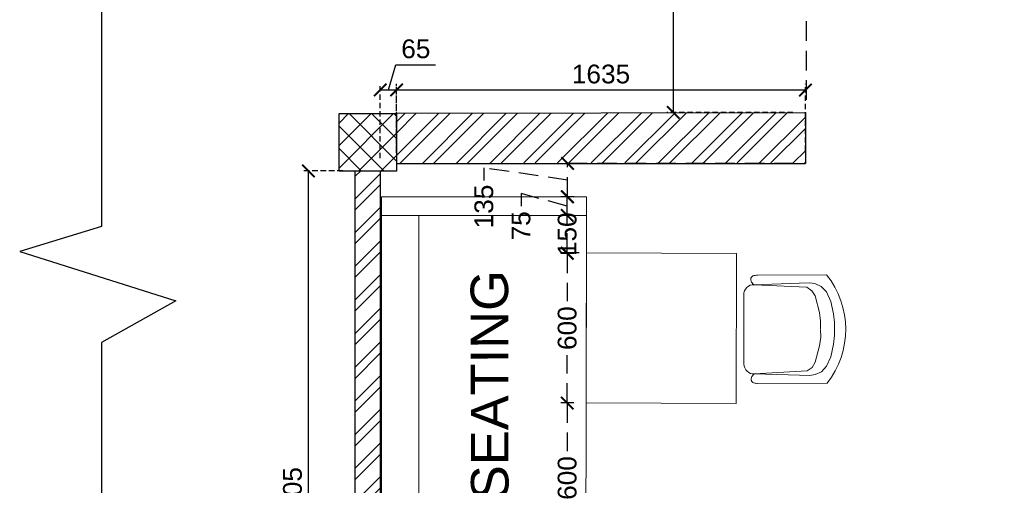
# Model space of a CAD drawing. Header units: millimetres. Extents: x 977810 to 1748958, y 1188532 to 1209441.
# Tile 5 of 30: x 1041975 to 1045912, y 1196703 to 1198565. Entities that reach past the tile are written whole.
import ezdxf

# ---------------------------------------------------------------- set-up
doc = ezdxf.new("R2010")
doc.units = ezdxf.units.MM
doc.header["$LTSCALE"] = 7
doc.header["$PDMODE"] = 35
doc.header["$PDSIZE"] = -5
doc.linetypes.add('( Hidden )', pattern=[0.375, 0.25, -0.125])
doc.linetypes.add('Hidden', pattern=[9.525, 6.35, -3.175])
for name, color, linetype, lineweight in [('extended lines', 6, 'Continuous', 25), ('PD_025_TEXT', 61, 'Continuous', 25), ('PD_FURNITURE_LOOSE', 20, 'Continuous', 15)]:
    doc.layers.add(name, color=color, linetype=linetype, lineweight=lineweight)
doc.layers.add('PD_BASE', color=8, linetype='Continuous')
doc.layers.add('PD_DIMENSION', color=101, linetype='Continuous')
doc.styles.get("Standard").update_dxf_attribs({"font": 'arial.ttf'})
doc.dimstyles.new('MM', dxfattribs={"dimtxt": 75, "dimasz": 50, "dimexe": 25, "dimexo": 50, "dimgap": 25, "dimtad": 0, "dimdec": 0, "dimrnd": 5, "dimtxsty": 'Standard', "dimblk": 'ARCHTICK', "dimcen": 2.5, "dimadec": 0, "dimazin": 0, "dimtfac": 1, "dimtdec": 0, "dimtmove": 1, "dimatfit": 3, "dimfxl": 1, "dimarcsym": 0})

# ---------------------------------------------------------------- blocks, each defined once
blk = doc.blocks.new('A$C57124B3B')
at = {"color": 8}
for p, q in [((45.6, 504.4), (45.6, 108.7)), ((664.8, 108.7), (664.8, 505.8))]:
    blk.add_line(p, q, dxfattribs=at)
blk.add_lwpolyline([(353.4, 143.9), (309.5, 143.9), (260.3, 150.9), (165.5, 175.5), (135.6, 193), (116.3, 221.1), (100.2, 522.3, -0.429937), (157.5, 582.7), (552.9, 582.7, -0.429937), (610.2, 522.3), (594.1, 221.1), (574.7, 193), (544.9, 175.5), (450, 150.9), (400.9, 143.9), (356.9, 143.9)], format="xyb", dxfattribs=at)
for points in [[(100.1, 525.3), (95.1, 530.4), (90.5, 534.4), (86, 537.4), (81.9, 539.5), (78.1, 540.8), (74.6, 541.6), (71.3, 541.8), (68.3, 541.7), (65.6, 541.4), (63.1, 540.9), (60.9, 540.1), (58.9, 539.2), (57, 538), (55.4, 536.7), (53.9, 535.2), (52.5, 533.5), (51.2, 531.6), (50.1, 529.3), (49, 526.2), (47.9, 521.9), (47, 516.3), (46.1, 509.1), (45.8, 505.8)], [(100.1, 525.3), (91.7, 265), (90, 207.1), (95.2, 175.5), (111, 140.4), (142.7, 110.5), (197.1, 85.9), (269.1, 70.1), (318.3, 64.9), (356.9, 64.9)], [(610.4, 525.3), (618.8, 265), (620.6, 207.1), (615.3, 175.5), (599.5, 140.4), (567.9, 110.5), (513.4, 85.9), (441.4, 70.1), (392.2, 64.9), (353.6, 64.9)], [(610.4, 525.3), (615.4, 530.4), (620.1, 534.4), (624.5, 537.4), (628.6, 539.5), (632.4, 540.8), (636, 541.6), (639.2, 541.8), (642.2, 541.7), (644.9, 541.4), (647.4, 540.9), (649.6, 540.1), (651.7, 539.2), (653.5, 538), (655.1, 536.7), (656.6, 535.2), (658, 533.5), (659.3, 531.6), (660.5, 529.3), (661.5, 526.2), (662.6, 521.9), (663.5, 516.3), (664.4, 509.1), (664.8, 505.8)]]:
    blk.add_lwpolyline(points, dxfattribs=at)
blk.add_arc((355.2, 498.7), 498, 231.563, 308.437, dxfattribs=at)
blk = doc.blocks.new('_ARCHTICK')
at = {"color": 0, "linetype": 'ByBlock', "const_width": 0.15}
blk.add_lwpolyline([(-0.5, -0.5), (0.5, 0.5)], dxfattribs=at)
blk = doc.blocks.new('*D31')
at = {"layer": 'Defpoints', "color": 0, "ltscale": 45, "transparency": 16777216}
for p in [(1044164.2, 1197032.5), (1044240, 1197032.5), (1044238.9, 1196432.5)]:
    blk.add_point(p, dxfattribs=at)
at = {"layer": 'PD_DIMENSION', "color": 0, "linetype": '( Hidden )', "lineweight": -2, "ltscale": 45, "transparency": 16777216}
for p, q in [((1044190, 1197032.5), (1044139.2, 1197032.5)), ((1044164.2, 1197032.5), (1044164.2, 1196840.4)), ((1044164.2, 1196432.5), (1044164.2, 1196624.5)), ((1044188.9, 1196432.5), (1044139.2, 1196432.5))]:
    blk.add_line(p, q, dxfattribs=at)
at = {"layer": 'PD_DIMENSION', "color": 0, "lineweight": -2, "ltscale": 45, "transparency": 16777216, "xscale": 50, "yscale": 50, "zscale": 50}
for p, rotation in [((1044164.2, 1197032.5), 90), ((1044164.2, 1196432.5), 270)]:
    blk.add_blockref('_ARCHTICK', p, dxfattribs=dict(at, rotation=rotation))
at = {"layer": 'PD_DIMENSION', "color": 0, "ltscale": 45, "transparency": 16777216, "insert": (1044164.2, 1196732.5), "char_height": 75, "attachment_point": 5, "rotation": 90}
blk.add_mtext('600', dxfattribs=at)
blk = doc.blocks.new('*D32')
at = {"layer": 'Defpoints', "color": 0, "ltscale": 45, "transparency": 16777216}
for p in [(1044164.2, 1197631), (1044241.2, 1197631), (1044240, 1197032.5)]:
    blk.add_point(p, dxfattribs=at)
at = {"layer": 'PD_DIMENSION', "color": 0, "linetype": '( Hidden )', "lineweight": -2, "ltscale": 45, "transparency": 16777216}
for p, q in [((1044191.2, 1197631), (1044139.2, 1197631)), ((1044164.2, 1197631), (1044164.2, 1197439.7)), ((1044164.2, 1197032.5), (1044164.2, 1197223.8)), ((1044190, 1197032.5), (1044139.2, 1197032.5))]:
    blk.add_line(p, q, dxfattribs=at)
at = {"layer": 'PD_DIMENSION', "color": 0, "lineweight": -2, "ltscale": 45, "transparency": 16777216, "xscale": 50, "yscale": 50, "zscale": 50}
for p, rotation in [((1044164.2, 1197631), 90), ((1044164.2, 1197032.5), 270)]:
    blk.add_blockref('_ARCHTICK', p, dxfattribs=dict(at, rotation=rotation))
at = {"layer": 'PD_DIMENSION', "color": 0, "ltscale": 45, "transparency": 16777216, "insert": (1044164.2, 1197331.7), "char_height": 75, "attachment_point": 5, "rotation": 90}
blk.add_mtext('600', dxfattribs=at)
blk = doc.blocks.new('*D33')
at = {"layer": 'Defpoints', "color": 0, "ltscale": 45, "transparency": 16777216}
for p in [(1044165.4, 1197990.4), (1045121, 1197990.4), (1044241.5, 1197857.5)]:
    blk.add_point(p, dxfattribs=at)
at = {"layer": 'PD_DIMENSION', "color": 0, "linetype": '( Hidden )', "lineweight": -2, "ltscale": 45, "transparency": 16777216}
for p, q in [((1044165.4, 1197923.9), (1043831.2, 1197972.9)), ((1043831.2, 1197972.9), (1043831.2, 1197922.9)), ((1045071, 1197990.4), (1044140.4, 1197990.4)), ((1044165.4, 1197857.5), (1044165.4, 1197990.4)), ((1044191.5, 1197857.5), (1044140.4, 1197857.5))]:
    blk.add_line(p, q, dxfattribs=at)
at = {"layer": 'PD_DIMENSION', "color": 0, "lineweight": -2, "ltscale": 45, "transparency": 16777216, "xscale": 50, "yscale": 50, "zscale": 50}
for p, rotation in [((1044165.4, 1197990.4), 90), ((1044165.4, 1197857.5), 270)]:
    blk.add_blockref('_ARCHTICK', p, dxfattribs=dict(at, rotation=rotation))
at = {"layer": 'PD_DIMENSION', "color": 0, "ltscale": 45, "transparency": 16777216, "insert": (1043831.2, 1197818.3), "char_height": 75, "attachment_point": 5, "rotation": 90}
blk.add_mtext('135', dxfattribs=at)
blk = doc.blocks.new('*D37')
at = {"layer": 'Defpoints', "color": 0, "ltscale": 45, "transparency": 16777216}
for p in [(1044164.2, 1197857.5), (1044241.5, 1197857.5), (1044241.4, 1197782.5)]:
    blk.add_point(p, dxfattribs=at)
at = {"layer": 'PD_DIMENSION', "color": 0, "linetype": '( Hidden )', "lineweight": -2, "ltscale": 45, "transparency": 16777216}
for p, q in [((1044164.2, 1197820), (1043979.7, 1197869.7)), ((1043979.7, 1197869.7), (1043979.7, 1197819.7)), ((1044191.5, 1197857.5), (1044139.2, 1197857.5)), ((1044164.2, 1197782.5), (1044164.2, 1197857.5)), ((1044191.4, 1197782.5), (1044139.2, 1197782.5))]:
    blk.add_line(p, q, dxfattribs=at)
at = {"layer": 'PD_DIMENSION', "color": 0, "lineweight": -2, "ltscale": 45, "transparency": 16777216, "xscale": 50, "yscale": 50, "zscale": 50}
for p, rotation in [((1044164.2, 1197857.5), 90), ((1044164.2, 1197782.5), 270)]:
    blk.add_blockref('_ARCHTICK', p, dxfattribs=dict(at, rotation=rotation))
at = {"layer": 'PD_DIMENSION', "color": 0, "ltscale": 45, "transparency": 16777216, "insert": (1043979.7, 1197741), "char_height": 75, "attachment_point": 5, "rotation": 90}
blk.add_mtext('75', dxfattribs=at)
blk = doc.blocks.new('*D38')
at = {"layer": 'Defpoints', "color": 0, "ltscale": 45, "transparency": 16777216}
for p in [(1044164.2, 1197782.5), (1044241.4, 1197782.5), (1044261.4, 1197632.4)]:
    blk.add_point(p, dxfattribs=at)
at = {"layer": 'PD_DIMENSION', "color": 0, "linetype": '( Hidden )', "lineweight": -2, "ltscale": 45, "transparency": 16777216}
for p, q in [((1044191.4, 1197782.5), (1044139.2, 1197782.5)), ((1044164.2, 1197632.4), (1044164.2, 1197782.5)), ((1044211.4, 1197632.4), (1044139.2, 1197632.4))]:
    blk.add_line(p, q, dxfattribs=at)
at = {"layer": 'PD_DIMENSION', "color": 0, "lineweight": -2, "ltscale": 45, "transparency": 16777216, "xscale": 50, "yscale": 50, "zscale": 50}
for p, rotation in [((1044164.2, 1197782.5), 90), ((1044164.2, 1197632.4), 270)]:
    blk.add_blockref('_ARCHTICK', p, dxfattribs=dict(at, rotation=rotation))
at = {"layer": 'PD_DIMENSION', "color": 0, "ltscale": 45, "transparency": 16777216, "insert": (1044164.2, 1197707.4), "char_height": 75, "attachment_point": 5, "rotation": 90}
blk.add_mtext('150', dxfattribs=at)
blk = doc.blocks.new('*D60')
at = {"layer": 'Defpoints', "color": 0, "ltscale": 45, "transparency": 16777216}
for p in [(1045121, 1199148.3), (1049128.4, 1198844.6), (1045121, 1198194.6)]:
    blk.add_point(p, dxfattribs=at)
at = {"layer": 'PD_DIMENSION', "color": 0, "linetype": '( Hidden )', "lineweight": -2, "ltscale": 45, "transparency": 16777216}
for p, q in [((1045121, 1198244.6), (1045121, 1199173.3)), ((1049128.4, 1198894.6), (1049128.4, 1199173.3)), ((1045121, 1199148.3), (1046985.9, 1199148.3)), ((1049128.4, 1199148.3), (1047263.5, 1199148.3))]:
    blk.add_line(p, q, dxfattribs=at)
at = {"layer": 'PD_DIMENSION', "color": 0, "lineweight": -2, "ltscale": 45, "transparency": 16777216, "xscale": 50, "yscale": 50, "zscale": 50, "rotation": 180}
blk.add_blockref('_ARCHTICK', (1045121, 1199148.3), dxfattribs=at)
at = {"layer": 'PD_DIMENSION', "color": 0, "lineweight": -2, "ltscale": 45, "transparency": 16777216, "xscale": 50, "yscale": 50, "zscale": 50}
blk.add_blockref('_ARCHTICK', (1049128.4, 1199148.3), dxfattribs=at)
at = {"layer": 'PD_DIMENSION', "color": 0, "ltscale": 45, "transparency": 16777216, "insert": (1047124.7, 1199148.3), "char_height": 75, "attachment_point": 5}
blk.add_mtext('4005', dxfattribs=at)
blk = doc.blocks.new('*D69')
at = {"layer": 'Defpoints', "color": 0, "ltscale": 0.5, "transparency": 16777216}
for p in [(987810.4, 1200194.6), (987511.6, 1198194.6), (988040.6, 1198194.6)]:
    blk.add_point(p, dxfattribs=at)
at = {"layer": 'PD_BASE', "color": 0, "linetype": 'Hidden', "lineweight": -2, "ltscale": 0.5, "transparency": 16777216}
for p, q in [((987760.4, 1200194.6), (987486.6, 1200194.6)), ((987990.6, 1198194.6), (987486.6, 1198194.6))]:
    blk.add_line(p, q, dxfattribs=at)
at = {"layer": 'PD_BASE', "color": 0, "lineweight": -2, "ltscale": 0.5, "transparency": 16777216}
blk.add_line((987511.6, 1200194.6), (987511.6, 1198194.6), dxfattribs=at)
at = {"layer": 'PD_BASE', "color": 0, "lineweight": -2, "ltscale": 0.5, "transparency": 16777216, "xscale": 50, "yscale": 50, "zscale": 50}
for p, rotation in [((987511.6, 1200194.6), 90), ((987511.6, 1198194.6), 270)]:
    blk.add_blockref('_ARCHTICK', p, dxfattribs=dict(at, rotation=rotation))
at = {"layer": 'PD_BASE', "color": 0, "ltscale": 0.5, "transparency": 16777216, "insert": (987448.3, 1199496.9), "char_height": 75, "attachment_point": 5, "rotation": 90}
blk.add_mtext('2000', dxfattribs=at)
blk = doc.blocks.new('*D62')
at = {"layer": 'Defpoints', "color": 0, "ltscale": 0.5, "transparency": 16777216}
for p in [(986052.9, 1197961), (986240.6, 1197961), (986240.6, 1195358.2)]:
    blk.add_point(p, dxfattribs=at)
at = {"layer": 'PD_BASE', "color": 0, "linetype": 'Hidden', "lineweight": -2, "ltscale": 0.5, "transparency": 16777216}
for p, q in [((986190.6, 1197961), (986027.9, 1197961)), ((986190.6, 1195358.2), (986027.9, 1195358.2))]:
    blk.add_line(p, q, dxfattribs=at)
at = {"layer": 'PD_BASE', "color": 0, "lineweight": -2, "ltscale": 0.5, "transparency": 16777216}
blk.add_line((986052.9, 1195358.2), (986052.9, 1197961), dxfattribs=at)
at = {"layer": 'PD_BASE', "color": 0, "lineweight": -2, "ltscale": 0.5, "transparency": 16777216, "xscale": 50, "yscale": 50, "zscale": 50}
for p, rotation in [((986052.9, 1197961), 90), ((986052.9, 1195358.2), 270)]:
    blk.add_blockref('_ARCHTICK', p, dxfattribs=dict(at, rotation=rotation))
at = {"layer": 'PD_BASE', "color": 0, "ltscale": 0.5, "transparency": 16777216, "insert": (985989.6, 1196659.6), "char_height": 75, "attachment_point": 5, "rotation": 90}
blk.add_mtext('2605', dxfattribs=at)
blk = doc.blocks.new('*D63')
at = {"layer": 'Defpoints', "color": 0, "ltscale": 0.5, "transparency": 16777216}
for p in [(988040.6, 1198284.4), (986405.6, 1197990.4), (988040.6, 1197990.4)]:
    blk.add_point(p, dxfattribs=at)
at = {"layer": 'PD_BASE', "color": 0, "linetype": 'Hidden', "lineweight": -2, "ltscale": 0.5, "transparency": 16777216}
for p, q in [((986405.6, 1198040.4), (986405.6, 1198309.4)), ((988040.6, 1198040.4), (988040.6, 1198309.4))]:
    blk.add_line(p, q, dxfattribs=at)
at = {"layer": 'PD_BASE', "color": 0, "lineweight": -2, "ltscale": 0.5, "transparency": 16777216}
blk.add_line((986405.6, 1198284.4), (988040.6, 1198284.4), dxfattribs=at)
at = {"layer": 'PD_BASE', "color": 0, "lineweight": -2, "ltscale": 0.5, "transparency": 16777216, "xscale": 50, "yscale": 50, "zscale": 50, "rotation": 180}
blk.add_blockref('_ARCHTICK', (986405.6, 1198284.4), dxfattribs=at)
at = {"layer": 'PD_BASE', "color": 0, "lineweight": -2, "ltscale": 0.5, "transparency": 16777216, "xscale": 50, "yscale": 50, "zscale": 50}
blk.add_blockref('_ARCHTICK', (988040.6, 1198284.4), dxfattribs=at)
at = {"layer": 'PD_BASE', "color": 0, "ltscale": 0.5, "transparency": 16777216, "insert": (987223.1, 1198347.7), "char_height": 75, "attachment_point": 5}
blk.add_mtext('1635', dxfattribs=at)
blk = doc.blocks.new('*D64')
at = {"layer": 'Defpoints', "color": 0, "ltscale": 0.5, "transparency": 16777216}
for p in [(986405.6, 1198284.4), (986405.6, 1197983.2), (986340.6, 1197961)]:
    blk.add_point(p, dxfattribs=at)
at = {"layer": 'PD_BASE', "color": 0, "lineweight": -2, "ltscale": 0.5, "transparency": 16777216}
for p, q in [((986373.1, 1198284.4), (986403.3, 1198385.2)), ((986403.3, 1198385.2), (986561.8, 1198385.2)), ((986340.6, 1198284.4), (986405.6, 1198284.4))]:
    blk.add_line(p, q, dxfattribs=at)
at = {"layer": 'PD_BASE', "color": 0, "linetype": 'Hidden', "lineweight": -2, "ltscale": 0.5, "transparency": 16777216}
for p, q in [((986340.6, 1198011), (986340.6, 1198309.4)), ((986405.6, 1198033.2), (986405.6, 1198309.4))]:
    blk.add_line(p, q, dxfattribs=at)
at = {"layer": 'PD_BASE', "color": 0, "lineweight": -2, "ltscale": 0.5, "transparency": 16777216, "xscale": 50, "yscale": 50, "zscale": 50, "rotation": 180}
blk.add_blockref('_ARCHTICK', (986340.6, 1198284.4), dxfattribs=at)
at = {"layer": 'PD_BASE', "color": 0, "lineweight": -2, "ltscale": 0.5, "transparency": 16777216, "xscale": 50, "yscale": 50, "zscale": 50}
blk.add_blockref('_ARCHTICK', (986405.6, 1198284.4), dxfattribs=at)
at = {"layer": 'PD_BASE', "color": 0, "ltscale": 0.5, "transparency": 16777216, "insert": (986482.6, 1198448.5), "char_height": 75, "attachment_point": 5}
blk.add_mtext('65', dxfattribs=at)
blk = doc.blocks.new('*D73')
at = {"layer": 'Defpoints', "color": 0, "ltscale": 0.5, "transparency": 16777216}
for p in [(986052.9, 1197961), (986240.6, 1197961), (986240.6, 1195358.2)]:
    blk.add_point(p, dxfattribs=at)
at = {"layer": 'PD_BASE', "color": 0, "linetype": 'Hidden', "lineweight": -2, "ltscale": 0.5, "transparency": 16777216}
for p, q in [((986190.6, 1197961), (986027.9, 1197961)), ((986190.6, 1195358.2), (986027.9, 1195358.2))]:
    blk.add_line(p, q, dxfattribs=at)
at = {"layer": 'PD_BASE', "color": 0, "lineweight": -2, "ltscale": 0.5, "transparency": 16777216}
blk.add_line((986052.9, 1195358.2), (986052.9, 1197961), dxfattribs=at)
at = {"layer": 'PD_BASE', "color": 0, "lineweight": -2, "ltscale": 0.5, "transparency": 16777216, "xscale": 50, "yscale": 50, "zscale": 50}
for p, rotation in [((986052.9, 1197961), 90), ((986052.9, 1195358.2), 270)]:
    blk.add_blockref('_ARCHTICK', p, dxfattribs=dict(at, rotation=rotation))
at = {"layer": 'PD_BASE', "color": 0, "ltscale": 0.5, "transparency": 16777216, "insert": (985989.6, 1196659.6), "char_height": 75, "attachment_point": 5, "rotation": 90}
blk.add_mtext('2605', dxfattribs=at)
blk = doc.blocks.new('final layout rev')
at = {"layer": 'PD_BASE'}
h = blk.add_hatch(dxfattribs=at)
h.set_pattern_fill('ANSI37', color=8, scale=20)
h.set_pattern_definition([(45, (144232.51, 0), (-44.9012806, 44.9012806), []), (135, (144232.51, 0), (-44.9012806, -44.9012806), [])])
h.paths.add_polyline_path([(986175.6, 1197959.8), (986175.6, 1198189.8), (986405.6, 1198189.8), (986405.6, 1197959.8)], flags=17)
h = blk.add_hatch(dxfattribs=at)
h.set_pattern_fill('ANSI32', color=8, scale=10)
h.set_pattern_definition([(45, (144232.51, 0), (-67.351921, 67.351921), []), (45, (144277.41, 0), (-67.351921, 67.351921), [])])
h.paths.add_polyline_path([(986405.6, 1198191), (986405.6, 1197992.2), (988040.6, 1197992.5), (988040.6, 1198192.5)])
h = blk.add_hatch(dxfattribs=at)
h.set_pattern_fill('ANSI32', color=8, scale=10)
h.set_pattern_definition([(45, (66516.28, 0), (-67.351921, 67.351921), []), (45, (66561.18, 0), (-67.351921, 67.351921), [])])
h.paths.add_polyline_path([(986240.6, 1195358.2), (986240.6, 1197961), (986340.6, 1197961), (986340.6, 1195377.7)])
at = {"layer": 'extended lines', "color": 8}
blk.add_lwpolyline([(985226, 1200918.2), (985226, 1197738.9), (984898.5, 1197638.3), (985523.4, 1197441.4), (985226, 1197274), (985226, 1194080.7)], dxfattribs=at)
at = {"layer": 'PD_BASE', "color": 8, "lineweight": 30}
blk.add_line((986405.6, 1198189.8), (986405.6, 1197990.4), dxfattribs=at)
at = {"layer": 'PD_BASE', "color": 8, "linetype": 'Continuous'}
blk.add_line((986405.6, 1197959.8), (986175.6, 1197959.8), dxfattribs=at)
at = {"layer": 'PD_BASE', "color": 8, "elevation": 0}
blk.add_lwpolyline([(986175.6, 1197959.8), (986175.6, 1198189.8), (986405.6, 1198189.8), (986405.6, 1197959.8)], close=True, dxfattribs=at)
at = {"layer": 'PD_BASE', "color": 8, "lineweight": 30, "elevation": 0}
for points in [[(986405.6, 1198191), (988040.6, 1198194.6), (988040.6, 1197990.4)], [(986405.6, 1197990.4), (988040.6, 1197990.4)]]:
    blk.add_lwpolyline(points, dxfattribs=at)
at = {"layer": 'PD_BASE', "color": 8, "elevation": 0}
for points in [[(987840.6, 1198194.6), (987840.6, 1198194.6)], [(986405.6, 1197990.4), (988040.6, 1197990.4)]]:
    blk.add_lwpolyline(points, dxfattribs=at)
at = {"layer": 'PD_BASE', "color": 8, "lineweight": 30, "elevation": 0}
blk.add_lwpolyline([(986340.6, 1195377.7), (986240.6, 1195358.2), (986240.6, 1197961), (986340.6, 1197961)], close=True, dxfattribs=at)
at = {"layer": 'PD_BASE', "color": 8, "ltscale": 0.5}
dim = blk.add_linear_dim(base=(987511.6, 1198194.6), p1=(987810.4, 1200194.6), p2=(988040.6, 1198194.6), angle=90, dimstyle='MM', override={"dimtmove": 1}, dxfattribs=at)
dim.commit()
dim.dimension.update_dxf_attribs({"geometry": '*D69', "text_midpoint": (987511.6, 1199496.9), "dimtype": 160})
for base, p1, p2, picture, middle in [((986405.6, 1198284.4), (986340.6, 1197961), (986405.6, 1197983.2), '*D64', (986428.3, 1198448.5)), ((988040.6, 1198284.4), (986405.6, 1197990.4), (988040.6, 1197990.4), '*D63', (987223.1, 1198347.7))]:
    dim = blk.add_linear_dim(base=base, p1=p1, p2=p2, dimstyle='MM', override={"dimtmove": 1}, dxfattribs=at)
    dim.commit()
    dim.dimension.update_dxf_attribs({"geometry": picture, "text_midpoint": middle})
for picture in ['*D62', '*D73']:
    dim = blk.add_linear_dim(base=(986052.9, 1197961), p1=(986240.6, 1195358.2), p2=(986240.6, 1197961), angle=90, dimstyle='MM', override={"dimtmove": 1}, dxfattribs=at)
    dim.commit()
    dim.dimension.update_dxf_attribs({"geometry": picture, "text_midpoint": (985989.6, 1196659.6)})

msp = doc.modelspace()

# ---------------------------------------------------------------- linework, layer by layer
at = {"layer": 'PD_FURNITURE_LOOSE', "lineweight": 9, "elevation": 0}
for points in [[(1043421, 1197782.5), (1044241.4, 1197782.5), (1044241.4, 1197857.5), (1043421, 1197857.5)], [(1043421, 1195682.5), (1044241.4, 1195682.5), (1044241.4, 1195607.5), (1043421, 1195607.5), (1043421, 1197857.5)], [(1043571, 1197782.5), (1043571, 1195682.5)], [(1044241.4, 1197782.5), (1044237.5, 1195682.5)]]:
    msp.add_lwpolyline(points, dxfattribs=at)
at = {"layer": 'PD_FURNITURE_LOOSE', "elevation": 0}
msp.add_lwpolyline([(1044241.4, 1197632.5), (1044240, 1197032.5), (1044840, 1197031), (1044841.4, 1197631)], close=True, dxfattribs=at)

# ---------------------------------------------------------------- block references
at = {"layer": 'PD_BASE'}
msp.add_blockref('final layout rev', (57076.2, 0), dxfattribs=at)
at = {"layer": 'PD_FURNITURE_LOOSE', "lineweight": 9, "extrusion": (4.43899e-15, 1.31409e-13, -1), "xscale": 0.700057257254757, "yscale": 0.700057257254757, "zscale": -0.700057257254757, "rotation": 269.7920961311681}
msp.add_blockref('A$C57124B3B', (-1045277.5, 1197577.1, 0), dxfattribs=at)

# ---------------------------------------------------------------- texts
at = {"layer": 'PD_025_TEXT', "insert": (1043780.9, 1195968.5), "char_height": 50, "width": 1908.301, "attachment_point": 1, "rotation": 90.1141}
msp.add_mtext('{\\H3x;FIXED SEATING}', dxfattribs=at)

# ---------------------------------------------------------------- dimensions: what is measured, and where the dimension line sits
at = {"layer": 'PD_DIMENSION', "ltscale": 45}
dim = msp.add_linear_dim(base=(1045121, 1199148.3), p1=(1049128.4, 1198844.6), p2=(1045121, 1198194.6), dimstyle='MM', dxfattribs=at)
dim.commit()
dim.dimension.update_dxf_attribs({"geometry": '*D60', "text_midpoint": (1047124.7, 1199148.3)})
for base, p1, p2, picture, middle in [((1044165.4, 1197990.4), (1044241.5, 1197857.5), (1045121, 1197990.4), '*D33', (1043831.2, 1197897.9)), ((1044164.2, 1197857.5), (1044241.4, 1197782.5), (1044241.5, 1197857.5), '*D37', (1043979.7, 1197794.7)), ((1044164.2, 1197782.5), (1044261.4, 1197632.4), (1044241.4, 1197782.5), '*D38', (1044164.2, 1197707.4))]:
    dim = msp.add_linear_dim(base=base, p1=p1, p2=p2, angle=90, dimstyle='MM', dxfattribs=at)
    dim.commit()
    dim.dimension.update_dxf_attribs({"geometry": picture, "text_midpoint": middle, "dimtype": 160})
for base, p1, p2, picture, middle in [((1044164.2433, 1197631.042), (1044240.0281, 1197032.4552), (1044241.1603, 1197631.042), '*D32', (1044164.2433, 1197331.7486)), ((1044164.2, 1197032.5), (1044238.9, 1196432.5), (1044240, 1197032.5), '*D31', (1044164.2, 1196732.5))]:
    dim = msp.add_linear_dim(base=base, p1=p1, p2=p2, angle=90, dimstyle='MM', dxfattribs=at)
    dim.commit()
    dim.dimension.update_dxf_attribs({"geometry": picture, "text_midpoint": middle})

doc.saveas('drawing.dxf')
